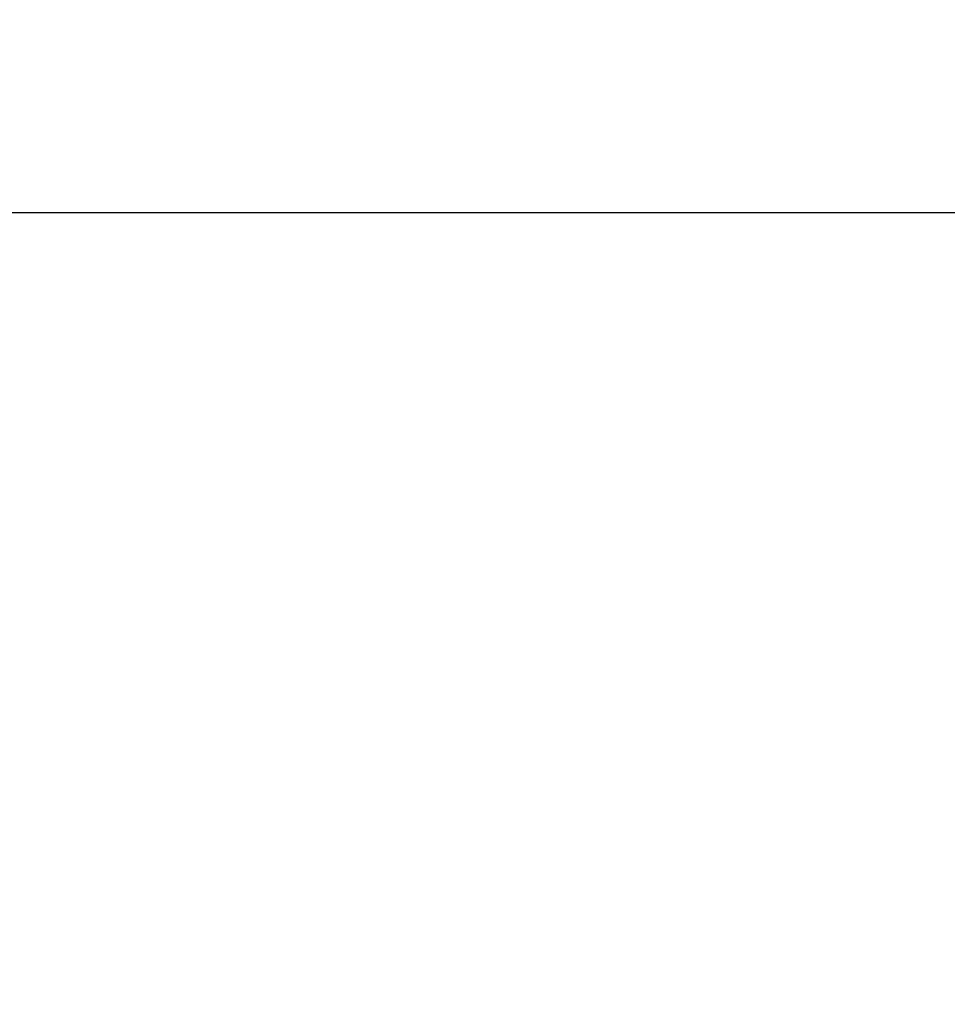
# Model space of a CAD drawing. Header units: metres. Extents: x 63115 to 703450, y -261936 to -53969.
# Tile 137 of 256: x 154428.6 to 154429.79, y -130411.62 to -130410.36. Entities that reach past the tile are written whole.
import ezdxf

# ---------------------------------------------------------------- set-up
doc = ezdxf.new("R2010")
doc.units = ezdxf.units.M
doc.linetypes.add('DASHDOT2', pattern=[12.7, 6.35, -3.175, 0, -3.175])
for name, color, linetype in [('_01-STRAMIENEN', 253, 'DASHDOT2'), ('_02-SECTION', 2, 'Continuous'), ('_03-PROJECTION', 1, 'Continuous')]:
    doc.layers.add(name, color=color, linetype=linetype)
doc.layers.add('_01Hulplijnen', color=6, linetype='Continuous', plot=False)

# ---------------------------------------------------------------- blocks, each defined once
blk = doc.blocks.new('freccia')
at = {"layer": '_02-SECTION', "flags": 128}
blk.add_lwpolyline([(0, 7000), (0, 0)], dxfattribs=at)
blk = doc.blocks.new('*U396')
at = {"layer": '_01-STRAMIENEN'}
blk.add_lwpolyline([(-7899.7831, 0), (6883.2169, 0)], dxfattribs=at)
at = {"layer": '_01Hulplijnen'}
blk.add_lwpolyline([(-7899.7831, 0), (6883.2169, 0)], dxfattribs=at)
at = {"layer": '_02-SECTION', "color": 190, "xscale": 0.1023999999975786, "yscale": 0.1023999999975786, "zscale": 0.1023999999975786, "rotation": 90}
blk.add_blockref('freccia', (-6299.9844, 0, 0), dxfattribs=at)

msp = doc.modelspace()

# ---------------------------------------------------------------- linework, layer by layer
at = {"layer": '_03-PROJECTION'}
msp.add_ellipse((160931.8001, -130410.6056), major_axis=(-6500, 0), ratio=0.638462, start_param=5.35272, end_param=10.194284, dxfattribs=at)

# ---------------------------------------------------------------- block references
msp.add_blockref('*U396', (160931.8001, -130410.6056), dxfattribs=at)

doc.saveas('drawing.dxf')
